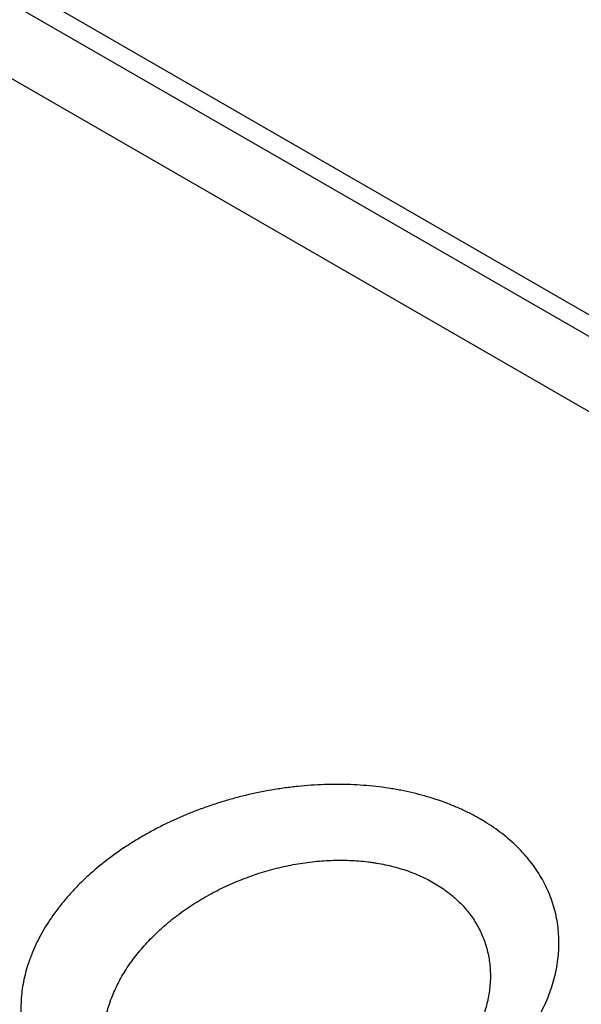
# Model space of a CAD drawing. Header units: millimetres. Extents: x -0.57 to 0.95, y -0.4 to 0.71.
# Tile 152 of 256: x 0.6004 to 0.6115, y -0.2135 to -0.1942. Entities that reach past the tile are written whole.
import ezdxf

# ---------------------------------------------------------------- set-up
doc = ezdxf.new("R2010")
doc.units = ezdxf.units.MM
doc.layers.add('FORMAT', color=7, linetype='Continuous')

msp = doc.modelspace()

# ---------------------------------------------------------------- linework, layer by layer
at = {"layer": 'FORMAT', "color": 7, "linetype": 'Continuous', "lineweight": 25}
for p, q in [((0.647351, -0.220599), (0.507235, -0.139711)), ((0.50707, -0.140045), (0.647186, -0.220933)), ((0.647186, -0.222412), (0.50707, -0.141525))]:
    msp.add_line(p, q, dxfattribs=at)
for points, knots in [([(0.6093536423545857, -0.2152150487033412), (0.6094789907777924, -0.2151178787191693), (0.6095978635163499, -0.2150177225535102), (0.6098228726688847, -0.2148116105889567), (0.6099290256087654, -0.214705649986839), (0.6100786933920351, -0.214542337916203), (0.6101269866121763, -0.2144871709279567), (0.6102203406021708, -0.2143753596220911), (0.6102653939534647, -0.2143187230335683), (0.6103522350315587, -0.2142039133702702), (0.6103940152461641, -0.2141457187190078), (0.6104732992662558, -0.2140291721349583), (0.6105110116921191, -0.2139705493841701), (0.6106181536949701, -0.2137940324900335), (0.6106818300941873, -0.2136751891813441), (0.610765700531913, -0.2134953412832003), (0.610791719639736, -0.2134351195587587), (0.610839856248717, -0.2133141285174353), (0.6108619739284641, -0.2132533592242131), (0.6109022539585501, -0.2131312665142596), (0.6109204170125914, -0.2130699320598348), (0.6109527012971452, -0.2129467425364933), (0.6109668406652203, -0.212884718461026), (0.6109907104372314, -0.2127615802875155), (0.6110005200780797, -0.2127001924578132), (0.6110159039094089, -0.2125779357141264), (0.6110214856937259, -0.2125170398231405), (0.611031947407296, -0.2123350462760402), (0.6110305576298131, -0.2122146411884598), (0.611015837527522, -0.2120354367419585), (0.6110088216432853, -0.21197593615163), (0.6109905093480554, -0.2118574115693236), (0.6109792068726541, -0.2117983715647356), (0.610952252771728, -0.2116808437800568), (0.6109365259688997, -0.2116221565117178), (0.6109010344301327, -0.2115066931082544), (0.6108812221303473, -0.2114496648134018), (0.6108375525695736, -0.2113371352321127), (0.6108136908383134, -0.2112816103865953), (0.6107619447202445, -0.2111720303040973), (0.6107340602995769, -0.2111179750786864), (0.6106742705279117, -0.2110113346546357), (0.6106423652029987, -0.2109587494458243), (0.610574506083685, -0.2108550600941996), (0.6105385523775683, -0.2108039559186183), (0.6104625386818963, -0.2107032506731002), (0.6104224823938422, -0.2106536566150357), (0.610338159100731, -0.2105559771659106), (0.6102938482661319, -0.2105078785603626), (0.610202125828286, -0.21041443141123), (0.6101545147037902, -0.2103688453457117), (0.6100559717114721, -0.210280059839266), (0.6100050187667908, -0.2102368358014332), (0.6098471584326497, -0.210110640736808), (0.6097352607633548, -0.2100311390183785), (0.6095573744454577, -0.2099188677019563), (0.6094964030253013, -0.2098826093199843), (0.6093710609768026, -0.2098124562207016), (0.6093067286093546, -0.2097785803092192), (0.6091744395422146, -0.2097131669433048), (0.6091069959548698, -0.2096818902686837), (0.6089699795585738, -0.2096223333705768), (0.6089003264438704, -0.2095940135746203), (0.608688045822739, -0.2095133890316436), (0.6085420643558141, -0.209465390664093), (0.6082412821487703, -0.2093807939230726), (0.6080864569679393, -0.2093441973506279), (0.6078873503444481, -0.2093057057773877), (0.6078472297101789, -0.2092983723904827), (0.6077664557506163, -0.2092844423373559), (0.6077257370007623, -0.2092778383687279), (0.6076033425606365, -0.2092592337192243), (0.6075213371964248, -0.209248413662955), (0.6073564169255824, -0.2092298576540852), (0.6072735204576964, -0.2092221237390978), (0.6071068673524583, -0.2092096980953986), (0.6070231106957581, -0.2092050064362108), (0.6068547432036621, -0.2091986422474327), (0.606770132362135, -0.2091969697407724), (0.6066000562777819, -0.2091966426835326), (0.6065145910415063, -0.209197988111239), (0.6063427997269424, -0.2092037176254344), (0.6062564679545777, -0.2092081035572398), (0.6060829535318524, -0.2092199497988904), (0.6059956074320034, -0.2092274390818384), (0.6058220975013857, -0.2092453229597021), (0.6057355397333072, -0.2092557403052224), (0.605563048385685, -0.2092794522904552), (0.605477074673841, -0.2092927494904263), (0.6052199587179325, -0.2093369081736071), (0.6050496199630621, -0.2093720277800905), (0.6047957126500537, -0.209433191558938), (0.6047113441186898, -0.2094549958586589), (0.6045431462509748, -0.2095014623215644), (0.6044593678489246, -0.2095261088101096), (0.6042921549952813, -0.2095783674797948), (0.6042091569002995, -0.2096058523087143), (0.6040453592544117, -0.2096631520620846), (0.6039643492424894, -0.20969303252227), (0.6037241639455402, -0.2097862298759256), (0.6035676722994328, -0.2098531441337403), (0.6033383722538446, -0.209960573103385), (0.6032628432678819, -0.2099975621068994), (0.6031136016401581, -0.2100739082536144), (0.6030398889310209, -0.2101132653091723), (0.6028943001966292, -0.2101943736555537), (0.602822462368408, -0.2102361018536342), (0.6026805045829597, -0.2103220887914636), (0.6026108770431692, -0.2103660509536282), (0.6024067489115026, -0.2105003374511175), (0.6022764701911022, -0.2105933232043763), (0.6021520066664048, -0.2106896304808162)], [0.0174466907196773, 0.0174466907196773, 0.0174466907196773, 0.0174466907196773, 0.0179683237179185, 0.0179683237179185, 0.0184899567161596, 0.0184899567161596, 0.0187507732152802, 0.0187507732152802, 0.0190115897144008, 0.0190115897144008, 0.0192724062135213, 0.0192724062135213, 0.0195332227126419, 0.0195332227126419, 0.0200548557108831, 0.0200548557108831, 0.0203156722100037, 0.0203156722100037, 0.0205764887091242, 0.0205764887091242, 0.0208373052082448, 0.0208373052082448, 0.0210981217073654, 0.0210981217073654, 0.021358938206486, 0.021358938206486, 0.0216197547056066, 0.0216197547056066, 0.0221413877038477, 0.0221413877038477, 0.0224022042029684, 0.0224022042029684, 0.0226630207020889, 0.0226630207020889, 0.0229238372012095, 0.0229238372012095, 0.0231846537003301, 0.0231846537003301, 0.0234454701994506, 0.0234454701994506, 0.0237062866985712, 0.0237062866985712, 0.0239671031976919, 0.0239671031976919, 0.0242279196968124, 0.0242279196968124, 0.024488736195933, 0.024488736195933, 0.0247495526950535, 0.0247495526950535, 0.0250103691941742, 0.0250103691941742, 0.0252711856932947, 0.0252711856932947, 0.0257928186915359, 0.0257928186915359, 0.0260536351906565, 0.0260536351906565, 0.0263144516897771, 0.0263144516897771, 0.0265752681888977, 0.0265752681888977, 0.0268360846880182, 0.0268360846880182, 0.0273577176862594, 0.0273577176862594, 0.0278793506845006, 0.0278793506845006, 0.0280097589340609, 0.0280097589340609, 0.0281401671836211, 0.0281401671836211, 0.0284009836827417, 0.0284009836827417, 0.0286618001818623, 0.0286618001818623, 0.0289226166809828, 0.0289226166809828, 0.0291834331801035, 0.0291834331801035, 0.0294442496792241, 0.0294442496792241, 0.0297050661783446, 0.0297050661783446, 0.0299658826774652, 0.0299658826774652, 0.0302266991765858, 0.0302266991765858, 0.0304875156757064, 0.0304875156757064, 0.0310091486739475, 0.0310091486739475, 0.0312699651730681, 0.0312699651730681, 0.0315307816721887, 0.0315307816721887, 0.0317915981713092, 0.0317915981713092, 0.0320524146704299, 0.0320524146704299, 0.032574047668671, 0.032574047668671, 0.0328348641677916, 0.0328348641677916, 0.0330956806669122, 0.0330956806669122, 0.0333564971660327, 0.0333564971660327, 0.0336173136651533, 0.0336173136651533, 0.0341389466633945, 0.0341389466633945, 0.0341389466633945, 0.0341389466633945]), ([(0.6021520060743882, -0.210689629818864), (0.6020275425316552, -0.2107859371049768), (0.6019088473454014, -0.2108855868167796), (0.6017395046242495, -0.2110401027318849), (0.6016845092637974, -0.2110924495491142), (0.6015774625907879, -0.2111988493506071), (0.6015254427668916, -0.2112528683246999), (0.6014242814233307, -0.2113627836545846), (0.6013754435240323, -0.2114183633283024), (0.6012817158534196, -0.211530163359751), (0.6012367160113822, -0.2115865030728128), (0.6011073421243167, -0.2117567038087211), (0.6010285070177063, -0.2118718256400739), (0.6009213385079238, -0.2120469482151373), (0.600887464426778, -0.2121057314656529), (0.6008234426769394, -0.2122241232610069), (0.6007932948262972, -0.2122837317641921), (0.6007367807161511, -0.2124037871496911), (0.6007104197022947, -0.2124642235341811), (0.6006737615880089, -0.2125555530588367), (0.6006620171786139, -0.212586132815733), (0.6006396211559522, -0.2126471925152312), (0.6006289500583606, -0.2126777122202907), (0.6005782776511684, -0.2128301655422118), (0.6005461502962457, -0.2129518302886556), (0.6004984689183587, -0.213194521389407), (0.6004829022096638, -0.2133155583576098), (0.6004720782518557, -0.2134966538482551), (0.6004705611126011, -0.2135569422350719), (0.6004717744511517, -0.2136773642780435), (0.6004745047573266, -0.2137374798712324), (0.6004843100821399, -0.2138576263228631), (0.60049140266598, -0.2139175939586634), (0.6005097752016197, -0.2140359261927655), (0.6005210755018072, -0.2140945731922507), (0.600561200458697, -0.2142685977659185), (0.600596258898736, -0.2143823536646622), (0.600661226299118, -0.2145494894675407), (0.6006849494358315, -0.214604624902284), (0.6007365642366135, -0.2147137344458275), (0.6007644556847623, -0.2147677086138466), (0.6008244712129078, -0.2148744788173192), (0.6008565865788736, -0.2149272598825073), (0.600908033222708, -0.2150055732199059), (0.6009257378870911, -0.2150315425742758), (0.6009620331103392, -0.2150828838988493), (0.6009806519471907, -0.2151083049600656), (0.6010760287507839, -0.2152340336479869), (0.60115967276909, -0.2153304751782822), (0.6013413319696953, -0.215515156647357), (0.6014393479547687, -0.2156034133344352), (0.6016498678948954, -0.2157716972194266), (0.60176235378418, -0.2158517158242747), (0.6020024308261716, -0.2160032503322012), (0.602127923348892, -0.2160734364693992), (0.6023893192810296, -0.2162029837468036), (0.6025252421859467, -0.2162623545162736), (0.6028074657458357, -0.2163703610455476), (0.60295377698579, -0.2164189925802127), (0.6031432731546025, -0.2164729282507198), (0.6031815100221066, -0.2164833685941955), (0.6032586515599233, -0.2165035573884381), (0.6032975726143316, -0.2165133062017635), (0.6034146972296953, -0.2165413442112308), (0.6034934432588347, -0.2165584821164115), (0.6036522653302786, -0.2165897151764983), (0.6037323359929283, -0.2166038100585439), (0.6038937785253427, -0.2166289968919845), (0.6039751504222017, -0.2166400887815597), (0.6041391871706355, -0.2166592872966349), (0.6042218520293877, -0.2166673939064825), (0.6043884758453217, -0.2166806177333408), (0.6044724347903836, -0.2166857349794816), (0.6046416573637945, -0.2166929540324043), (0.6047269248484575, -0.2166950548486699), (0.6048558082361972, -0.2166959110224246), (0.6048989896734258, -0.2166958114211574), (0.6049853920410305, -0.2166948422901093), (0.6050285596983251, -0.2166939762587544), (0.6052443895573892, -0.2166877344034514), (0.60541681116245, -0.2166767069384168), (0.6057612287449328, -0.2166429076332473), (0.6059332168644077, -0.2166201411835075), (0.606190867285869, -0.2165772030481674), (0.6062766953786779, -0.2165614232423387), (0.6064482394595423, -0.2165268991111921), (0.6065339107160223, -0.2165081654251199), (0.6067053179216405, -0.2164676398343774), (0.6067904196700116, -0.2164459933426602), (0.6069589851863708, -0.2164001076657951), (0.6070425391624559, -0.216375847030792), (0.6072909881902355, -0.2162991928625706), (0.6074537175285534, -0.2162429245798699), (0.6077734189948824, -0.2161201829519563), (0.6079304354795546, -0.216053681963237), (0.608161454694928, -0.215946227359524), (0.6082377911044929, -0.2159090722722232), (0.608388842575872, -0.2158321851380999), (0.6084631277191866, -0.2157926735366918), (0.6086821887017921, -0.2156710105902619), (0.6088235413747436, -0.215585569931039), (0.6090280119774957, -0.2154512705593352), (0.6090949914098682, -0.2154054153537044), (0.6092265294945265, -0.2153115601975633), (0.6092909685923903, -0.2152636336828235), (0.6093536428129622, -0.2152150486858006)], [0.0007544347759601, 0.0007544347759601, 0.0007544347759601, 0.0007544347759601, 0.0012760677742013, 0.0012760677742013, 0.0015368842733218, 0.0015368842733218, 0.0017977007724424, 0.0017977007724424, 0.002058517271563, 0.002058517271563, 0.0023193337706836, 0.0023193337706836, 0.0028409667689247, 0.0028409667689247, 0.0031017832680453, 0.0031017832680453, 0.0033625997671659, 0.0033625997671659, 0.0036234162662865, 0.0036234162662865, 0.0037538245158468, 0.0037538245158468, 0.0038842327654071, 0.0038842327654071, 0.0044058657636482, 0.0044058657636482, 0.0049274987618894, 0.0049274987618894, 0.00518831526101, 0.00518831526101, 0.0054491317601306, 0.0054491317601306, 0.0057099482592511, 0.0057099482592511, 0.0059707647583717, 0.0059707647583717, 0.0064923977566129, 0.0064923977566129, 0.0067532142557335, 0.0067532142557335, 0.007014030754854, 0.007014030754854, 0.0072748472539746, 0.0072748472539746, 0.0074052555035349, 0.0074052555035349, 0.0075356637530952, 0.0075356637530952, 0.0080572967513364, 0.0080572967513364, 0.0085789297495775, 0.0085789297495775, 0.0091005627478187, 0.0091005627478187, 0.0096221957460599, 0.0096221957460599, 0.010143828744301, 0.010143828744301, 0.0106654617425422, 0.0106654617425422, 0.0107958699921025, 0.0107958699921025, 0.0109262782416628, 0.0109262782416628, 0.0111870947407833, 0.0111870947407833, 0.0114479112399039, 0.0114479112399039, 0.0117087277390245, 0.0117087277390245, 0.0119695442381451, 0.0119695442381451, 0.0122303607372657, 0.0122303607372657, 0.0124911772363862, 0.0124911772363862, 0.0126215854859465, 0.0126215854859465, 0.0127519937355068, 0.0127519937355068, 0.013273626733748, 0.013273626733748, 0.0137952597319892, 0.0137952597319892, 0.0140560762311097, 0.0140560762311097, 0.0143168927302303, 0.0143168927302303, 0.0145777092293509, 0.0145777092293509, 0.0148385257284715, 0.0148385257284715, 0.0153601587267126, 0.0153601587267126, 0.0158817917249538, 0.0158817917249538, 0.0161426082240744, 0.0161426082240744, 0.016403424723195, 0.016403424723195, 0.0169250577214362, 0.0169250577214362, 0.0171858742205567, 0.0171858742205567, 0.0174466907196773, 0.0174466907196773, 0.0174466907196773, 0.0174466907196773]), ([(0.6032954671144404, -0.2119681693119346), (0.6033850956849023, -0.2118905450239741), (0.6034789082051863, -0.2118153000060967), (0.6036258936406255, -0.2117061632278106), (0.6036760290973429, -0.2116703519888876), (0.6037782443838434, -0.2116001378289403), (0.6038299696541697, -0.2115659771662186), (0.6039347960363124, -0.2114994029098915), (0.6039878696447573, -0.2114670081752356), (0.6040953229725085, -0.2114039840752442), (0.6041497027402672, -0.2113733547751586), (0.6043147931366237, -0.2112841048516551), (0.6044274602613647, -0.211228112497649), (0.6046003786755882, -0.2111494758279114), (0.604658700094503, -0.2111241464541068), (0.6047766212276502, -0.2110753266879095), (0.6048363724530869, -0.2110517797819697), (0.6049567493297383, -0.2110067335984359), (0.6050170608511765, -0.2109853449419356), (0.605138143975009, -0.2109447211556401), (0.6051988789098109, -0.2109254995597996), (0.6053816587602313, -0.2108710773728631), (0.6055042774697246, -0.2108391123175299), (0.6056893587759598, -0.2107976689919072), (0.605751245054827, -0.2107849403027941), (0.6058754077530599, -0.2107616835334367), (0.6059377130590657, -0.2107511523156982), (0.6060626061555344, -0.2107323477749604), (0.6061254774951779, -0.2107240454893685), (0.6062503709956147, -0.2107098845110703), (0.6063125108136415, -0.2107039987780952), (0.6064361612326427, -0.2106945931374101), (0.6064976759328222, -0.2106910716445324), (0.6066200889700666, -0.21068637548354), (0.6066809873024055, -0.2106852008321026), (0.6068021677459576, -0.2106851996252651), (0.606862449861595, -0.210686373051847), (0.6069823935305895, -0.2106910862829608), (0.6070420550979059, -0.2106946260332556), (0.6071607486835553, -0.2107041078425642), (0.6072197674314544, -0.2107100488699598), (0.6073078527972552, -0.2107208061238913), (0.6073371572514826, -0.2107247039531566), (0.6073952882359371, -0.2107330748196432), (0.6074241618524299, -0.2107375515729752), (0.6075674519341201, -0.2107613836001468), (0.6076788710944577, -0.210785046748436), (0.6078953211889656, -0.2108414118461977), (0.6080003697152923, -0.2108741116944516), (0.6081531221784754, -0.2109299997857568), (0.6082032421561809, -0.2109497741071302), (0.6083018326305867, -0.2109916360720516), (0.6083503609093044, -0.2110137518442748), (0.6084455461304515, -0.2110602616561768), (0.6084918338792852, -0.2110844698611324), (0.6085820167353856, -0.2111348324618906), (0.6086258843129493, -0.2111609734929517), (0.6087538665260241, -0.2112422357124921), (0.6088343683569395, -0.2113001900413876), (0.6089479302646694, -0.2113927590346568), (0.6089845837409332, -0.211424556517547), (0.6090554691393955, -0.2114900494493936), (0.6090897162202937, -0.2115237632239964), (0.6091556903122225, -0.2115930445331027), (0.6091875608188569, -0.211628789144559), (0.6092482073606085, -0.21170154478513), (0.6092770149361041, -0.2117385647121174), (0.6093316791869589, -0.2118138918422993), (0.6093575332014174, -0.2118521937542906), (0.6094063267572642, -0.2119300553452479), (0.6094292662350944, -0.2119696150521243), (0.6094722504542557, -0.212049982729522), (0.6094922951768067, -0.2120907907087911), (0.6095294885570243, -0.2121736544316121), (0.6095466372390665, -0.2122157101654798), (0.609578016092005, -0.2123010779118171), (0.6095922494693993, -0.2123444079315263), (0.6096177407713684, -0.2124322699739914), (0.6096290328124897, -0.2124769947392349), (0.6096483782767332, -0.2125666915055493), (0.6096564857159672, -0.2126118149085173), (0.6096696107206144, -0.2127025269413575), (0.609674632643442, -0.2127481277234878), (0.6096851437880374, -0.2128856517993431), (0.6096860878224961, -0.2129782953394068), (0.6096784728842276, -0.2131186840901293), (0.6096744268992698, -0.2131657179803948), (0.6096632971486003, -0.2132602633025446), (0.6096562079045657, -0.2133077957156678), (0.6096389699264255, -0.2134032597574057), (0.6096287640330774, -0.2134514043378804), (0.6096054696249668, -0.2135471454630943), (0.6095923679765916, -0.2135948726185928), (0.609563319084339, -0.2136899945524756), (0.6095473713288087, -0.2137373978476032), (0.60951266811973, -0.213831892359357), (0.609493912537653, -0.2138789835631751), (0.6094334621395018, -0.2140197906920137), (0.6093875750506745, -0.2141130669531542), (0.6093103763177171, -0.2142519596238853), (0.6092832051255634, -0.2142981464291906), (0.6092260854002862, -0.2143900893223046), (0.6091959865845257, -0.2144360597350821), (0.6091334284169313, -0.2145268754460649), (0.6091009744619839, -0.2145717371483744), (0.6090337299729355, -0.2146604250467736), (0.6089989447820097, -0.2147042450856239), (0.6088911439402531, -0.214834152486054), (0.6088146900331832, -0.2149186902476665), (0.6086814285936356, -0.2150543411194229), (0.6086272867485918, -0.2151066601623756), (0.6085712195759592, -0.2151581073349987)], [0.0176320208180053, 0.0176320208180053, 0.0176320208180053, 0.0176320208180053, 0.0181536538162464, 0.0181536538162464, 0.018414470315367, 0.018414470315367, 0.0186752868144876, 0.0186752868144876, 0.0189361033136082, 0.0189361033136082, 0.0191969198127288, 0.0191969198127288, 0.0197185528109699, 0.0197185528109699, 0.0199793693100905, 0.0199793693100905, 0.0202401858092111, 0.0202401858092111, 0.0205010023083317, 0.0205010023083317, 0.0207618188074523, 0.0207618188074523, 0.0212834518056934, 0.0212834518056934, 0.021544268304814, 0.021544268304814, 0.0218050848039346, 0.0218050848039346, 0.0220659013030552, 0.0220659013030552, 0.0223267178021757, 0.0223267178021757, 0.0225875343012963, 0.0225875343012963, 0.0228483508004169, 0.0228483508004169, 0.0231091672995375, 0.0231091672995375, 0.0233699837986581, 0.0233699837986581, 0.0236308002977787, 0.0236308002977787, 0.0237612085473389, 0.0237612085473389, 0.0238916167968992, 0.0238916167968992, 0.0244132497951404, 0.0244132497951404, 0.0249348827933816, 0.0249348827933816, 0.0251956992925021, 0.0251956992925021, 0.0254565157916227, 0.0254565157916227, 0.0257173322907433, 0.0257173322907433, 0.0259781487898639, 0.0259781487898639, 0.026499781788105, 0.026499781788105, 0.0267605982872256, 0.0267605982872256, 0.0270214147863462, 0.0270214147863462, 0.0272822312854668, 0.0272822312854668, 0.0275430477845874, 0.0275430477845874, 0.0278038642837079, 0.0278038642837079, 0.0280646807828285, 0.0280646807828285, 0.0283254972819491, 0.0283254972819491, 0.0285863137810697, 0.0285863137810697, 0.0288471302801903, 0.0288471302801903, 0.0291079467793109, 0.0291079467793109, 0.0293687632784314, 0.0293687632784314, 0.029629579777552, 0.029629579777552, 0.0301512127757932, 0.0301512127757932, 0.0304120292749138, 0.0304120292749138, 0.0306728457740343, 0.0306728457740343, 0.0309336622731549, 0.0309336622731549, 0.0311944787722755, 0.0311944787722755, 0.0314552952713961, 0.0314552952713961, 0.0317161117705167, 0.0317161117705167, 0.0322377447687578, 0.0322377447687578, 0.0324985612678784, 0.0324985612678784, 0.032759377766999, 0.032759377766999, 0.0330201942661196, 0.0330201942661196, 0.0332810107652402, 0.0332810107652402, 0.0338026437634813, 0.0338026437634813, 0.0341389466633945, 0.0341389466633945, 0.0341389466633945, 0.0341389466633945]), ([(0.6084767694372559, -0.215242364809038), (0.6084316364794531, -0.2152815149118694), (0.6083852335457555, -0.215320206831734), (0.6082905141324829, -0.2153961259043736), (0.6082422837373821, -0.2154332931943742), (0.6080950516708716, -0.2155423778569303), (0.6079932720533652, -0.2156120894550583), (0.6078355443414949, -0.2157118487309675), (0.607782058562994, -0.2157443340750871), (0.607673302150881, -0.2158077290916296), (0.607618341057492, -0.2158384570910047), (0.6074520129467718, -0.2159276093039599), (0.6073389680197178, -0.2159831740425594), (0.607108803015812, -0.2160865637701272), (0.6069916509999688, -0.2161344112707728), (0.6068127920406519, -0.2162003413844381), (0.606752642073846, -0.2162213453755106), (0.6066312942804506, -0.2162613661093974), (0.6065700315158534, -0.2162804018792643), (0.6064466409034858, -0.2163163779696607), (0.60638496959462, -0.2163331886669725), (0.6062614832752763, -0.2163645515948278), (0.6061997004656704, -0.2163790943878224), (0.6060142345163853, -0.2164193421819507), (0.6058904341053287, -0.2164416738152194), (0.6056425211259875, -0.2164773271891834), (0.6055184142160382, -0.2164906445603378), (0.6053630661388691, -0.2165015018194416), (0.6053319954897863, -0.2165033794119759), (0.605269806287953, -0.2165065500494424), (0.6052387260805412, -0.2165078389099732), (0.6051459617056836, -0.2165107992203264), (0.6050845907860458, -0.2165115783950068), (0.6049627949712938, -0.2165107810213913), (0.6049023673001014, -0.2165092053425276), (0.6047824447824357, -0.2165037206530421), (0.604722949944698, -0.2164998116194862), (0.6046048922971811, -0.2164896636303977), (0.6045463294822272, -0.2164834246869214), (0.6044301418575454, -0.2164686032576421), (0.6043725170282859, -0.2164600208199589), (0.6042582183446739, -0.2164404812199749), (0.6042015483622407, -0.2164295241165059), (0.6041172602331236, -0.2164112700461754), (0.6040892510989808, -0.216404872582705), (0.6040337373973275, -0.21639152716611), (0.6040062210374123, -0.2163845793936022), (0.603869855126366, -0.2163484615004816), (0.6037645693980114, -0.2163152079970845), (0.6035614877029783, -0.2162401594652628), (0.6034636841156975, -0.2161983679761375), (0.6032756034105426, -0.2161061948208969), (0.6031853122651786, -0.2160558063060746), (0.6030125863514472, -0.2159461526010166), (0.6029316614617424, -0.2158878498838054), (0.6027802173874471, -0.2157645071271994), (0.6027097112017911, -0.2156994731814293), (0.6025790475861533, -0.2155627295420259), (0.6025188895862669, -0.2154910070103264), (0.6024503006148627, -0.2153971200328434), (0.6024369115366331, -0.2153781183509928), (0.6024108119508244, -0.2153397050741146), (0.6023980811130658, -0.2153202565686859), (0.6023610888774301, -0.2152615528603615), (0.602337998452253, -0.2152219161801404), (0.6022948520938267, -0.2151415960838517), (0.6022748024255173, -0.2151009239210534), (0.6022377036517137, -0.2150185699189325), (0.6022206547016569, -0.2149768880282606), (0.6021739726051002, -0.2148503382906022), (0.6021487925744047, -0.2147639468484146), (0.6021199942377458, -0.2146314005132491), (0.6021118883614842, -0.214586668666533), (0.6020987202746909, -0.2144962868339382), (0.6020936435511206, -0.2144504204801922), (0.6020866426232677, -0.2143584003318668), (0.602084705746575, -0.2143122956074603), (0.6020838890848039, -0.2142198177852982), (0.6020850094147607, -0.2141734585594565), (0.6020928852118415, -0.2140340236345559), (0.60210414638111, -0.2139405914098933), (0.6021385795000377, -0.2137527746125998), (0.6021617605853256, -0.2136583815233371), (0.6021983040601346, -0.2135397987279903), (0.6022059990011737, -0.2135160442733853), (0.6022221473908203, -0.2134684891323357), (0.6022306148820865, -0.2134446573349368), (0.6022570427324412, -0.2133734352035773), (0.6022760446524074, -0.213326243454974), (0.6023167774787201, -0.2132323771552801), (0.6023385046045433, -0.2131857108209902), (0.6023846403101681, -0.2130929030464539), (0.6024090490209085, -0.2130467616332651), (0.6024862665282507, -0.212909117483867), (0.6025430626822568, -0.2128183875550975), (0.6026362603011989, -0.2126838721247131), (0.6026686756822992, -0.2126392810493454), (0.6027361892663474, -0.2125506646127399), (0.6027713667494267, -0.2125065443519), (0.6028442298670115, -0.2124191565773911), (0.602881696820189, -0.2123761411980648), (0.6029587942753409, -0.2122912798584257), (0.6029984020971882, -0.2122494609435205), (0.6030901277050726, -0.2121564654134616), (0.6031428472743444, -0.2121056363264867), (0.6031972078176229, -0.2120557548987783)], [0.0009483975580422, 0.0009483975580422, 0.0009483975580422, 0.0009483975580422, 0.0012092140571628, 0.0012092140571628, 0.0014700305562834, 0.0014700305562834, 0.0019916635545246, 0.0019916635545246, 0.0022524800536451, 0.0022524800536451, 0.0025132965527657, 0.0025132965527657, 0.0030349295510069, 0.0030349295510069, 0.003556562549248, 0.003556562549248, 0.0038173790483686, 0.0038173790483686, 0.0040781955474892, 0.0040781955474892, 0.0043390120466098, 0.0043390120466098, 0.0045998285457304, 0.0045998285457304, 0.0051214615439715, 0.0051214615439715, 0.0056430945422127, 0.0056430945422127, 0.005773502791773, 0.005773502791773, 0.0059039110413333, 0.0059039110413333, 0.0061647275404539, 0.0061647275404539, 0.0064255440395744, 0.0064255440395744, 0.006686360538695, 0.006686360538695, 0.0069471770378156, 0.0069471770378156, 0.0072079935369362, 0.0072079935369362, 0.0074688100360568, 0.0074688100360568, 0.0075992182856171, 0.0075992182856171, 0.0077296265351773, 0.0077296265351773, 0.0082512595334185, 0.0082512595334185, 0.0087728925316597, 0.0087728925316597, 0.0092945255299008, 0.0092945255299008, 0.009816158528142, 0.009816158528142, 0.0103377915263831, 0.0103377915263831, 0.0108594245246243, 0.0108594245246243, 0.0109898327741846, 0.0109898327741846, 0.0111202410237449, 0.0111202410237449, 0.0113810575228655, 0.0113810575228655, 0.0116418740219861, 0.0116418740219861, 0.0119026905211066, 0.0119026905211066, 0.0124243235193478, 0.0124243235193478, 0.0126851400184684, 0.0126851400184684, 0.012945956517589, 0.012945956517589, 0.0132067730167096, 0.0132067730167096, 0.0134675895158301, 0.0134675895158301, 0.0139892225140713, 0.0139892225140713, 0.0145108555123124, 0.0145108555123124, 0.0146412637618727, 0.0146412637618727, 0.014771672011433, 0.014771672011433, 0.0150324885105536, 0.0150324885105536, 0.0152933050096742, 0.0152933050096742, 0.0155541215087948, 0.0155541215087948, 0.0160757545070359, 0.0160757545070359, 0.0163365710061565, 0.0163365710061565, 0.0165973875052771, 0.0165973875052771, 0.0168582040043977, 0.0168582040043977, 0.0171190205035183, 0.0171190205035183, 0.0174466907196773, 0.0174466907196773, 0.0174466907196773, 0.0174466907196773])]:
    msp.add_open_spline(points, degree=3, knots=knots, dxfattribs=at)
msp.add_open_spline([(0.6031972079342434, -0.2120557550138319), (0.6032293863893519, -0.2120262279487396), (0.6032621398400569, -0.211997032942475), (0.6032954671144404, -0.2119681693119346)], degree=3, dxfattribs=at)

doc.saveas('drawing.dxf')
